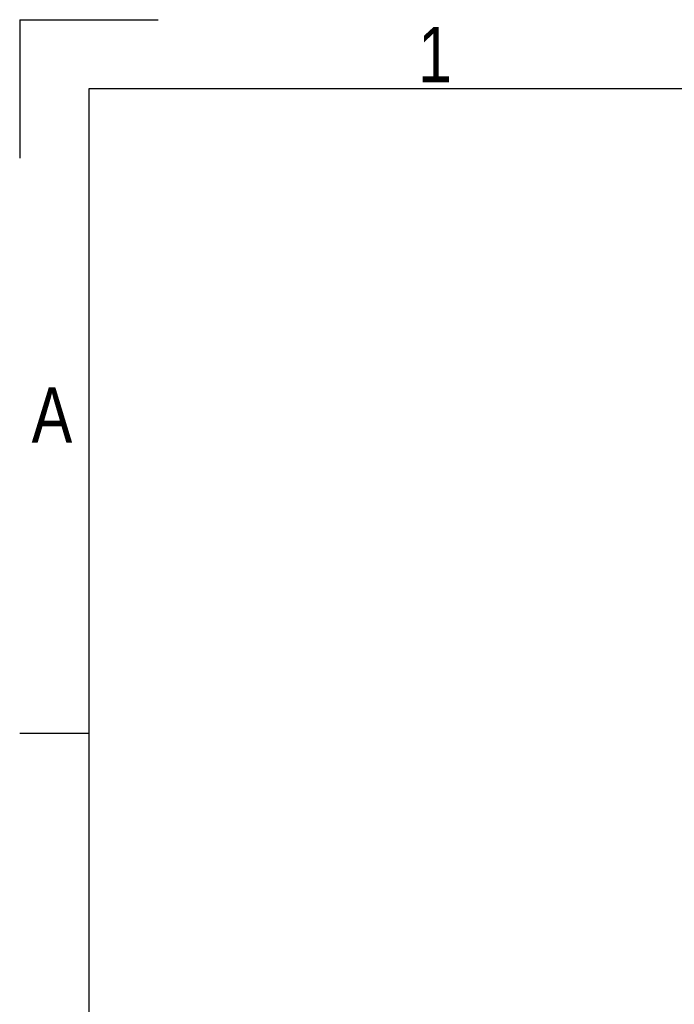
# Model space of a CAD drawing. Header units: millimetres. Extents: x 0 to 420, y 0 to 297.
# Tile 5 of 13: x 0 to 49, y 223 to 297. Entities that reach past the tile are written whole.
import ezdxf

# ---------------------------------------------------------------- set-up
doc = ezdxf.new("R2010")
doc.units = ezdxf.units.MM
doc.layers.add('CARTIGLIO', color=140, linetype='Continuous')
doc.styles.add('SLDTEXTSTYLE2', font='TXT', dxfattribs={"width": 0.821468})

msp = doc.modelspace()

# ---------------------------------------------------------------- linework, layer by layer
at = {"layer": 'CARTIGLIO', "linetype": 'Continuous'}
for p, q in [((0.0059, 296.9968), (0.0059, 286.6484)), ((0.0059, 296.9968), (10.3543, 296.9968)), ((414.8274, 291.8226), (5.1801, 291.8226)), ((5.1801, 291.8226), (5.1801, 5.171)), ((5.1801, 243.7024), (0.0059, 243.7024))]:
    msp.add_line(p, q, dxfattribs=at)

# ---------------------------------------------------------------- texts
at = {"layer": 'CARTIGLIO', "char_height": 4.1394, "attachment_point": 2, "style": 'SLDTEXTSTYLE2'}
for s, insert in [('1', (31.0075, 296.4629)), ('A', (2.4139, 269.5569))]:
    msp.add_mtext(s, dxfattribs=dict(at, insert=insert))

doc.saveas('drawing.dxf')
